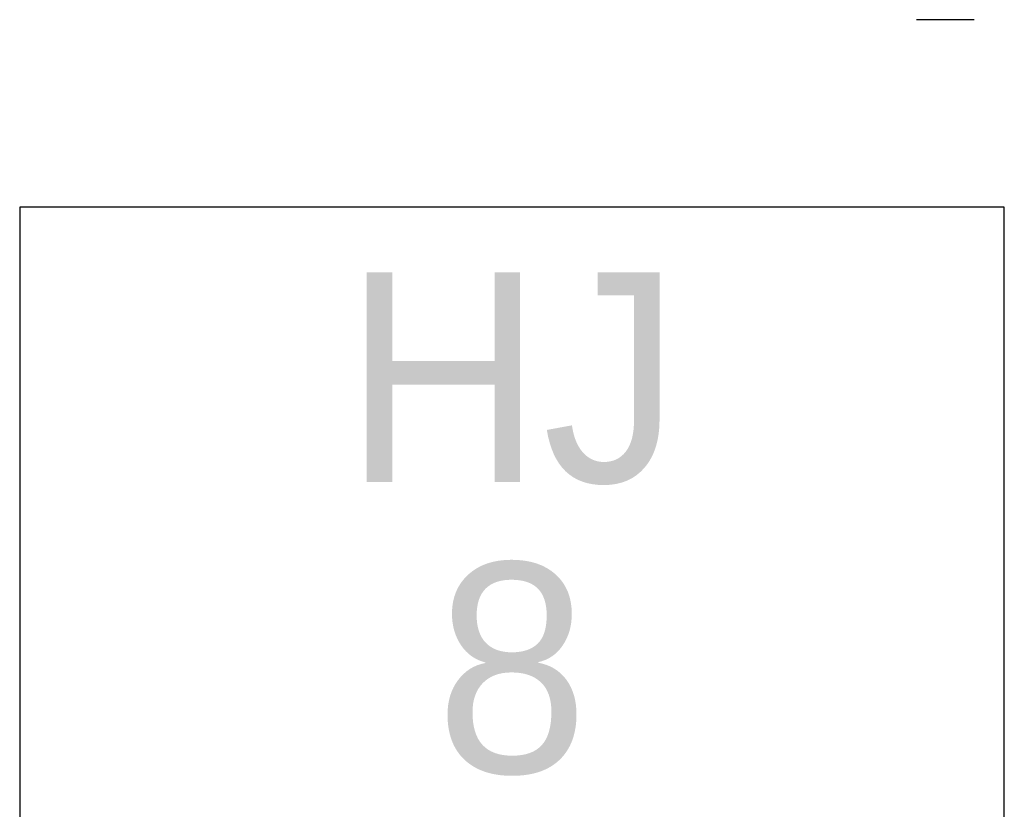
# Model space of a CAD drawing. Header units: metres. Extents: x 183400 to 184400, y 422200 to 427800.
# Tile 102 of 221: x 184134 to 184158, y 424948 to 424967. Entities that reach past the tile are written whole.
import ezdxf
from ezdxf.enums import TextEntityAlignment as Align

# ---------------------------------------------------------------- set-up
doc = ezdxf.new("R2010")
doc.units = ezdxf.units.M
for name, color, linetype in [('N_MK2', 7, 'Continuous'), ('방위표', 7, 'Continuous'), ('일람표', 7, 'Continuous')]:
    doc.layers.add(name, color=color, linetype=linetype)
doc.styles.add('CGS', font='Dotum.ttf')

# ---------------------------------------------------------------- blocks, each defined once
blk = doc.blocks.new('N_MK2')
at = {"layer": '방위표', "color": 7, "linetype": 'Continuous'}
blk.add_lwpolyline([(-118.86, 0), (-128.674, 0)], dxfattribs=at)

msp = doc.modelspace()

# ---------------------------------------------------------------- linework, layer by layer
at = {"layer": '일람표', "linetype": 'Continuous', "flags": 128}
msp.add_lwpolyline([(184134.443, 424946.585), (184157.88, 424946.585), (184157.88, 424962.21), (184134.443, 424962.21)], close=True, dxfattribs=at)

# ---------------------------------------------------------------- block references
at = {"layer": 'N_MK2', "linetype": 'Continuous', "lineweight": 15, "xscale": 0.1399996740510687, "yscale": 0.1399996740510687, "zscale": 0.139999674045}
msp.add_blockref('N_MK2', (184173.805, 424966.673), dxfattribs=at)

# ---------------------------------------------------------------- texts
at = {"layer": '일람표', "linetype": 'Continuous', "style": 'CGS'}
msp.add_text('HJ', height=5, dxfattribs=at).set_placement((184146.162, 424958.159), align=Align.MIDDLE_CENTER)
msp.add_text('8', height=5, dxfattribs=at).set_placement((184146.162, 424948.734), align=Align.CENTER)

doc.saveas('drawing.dxf')
